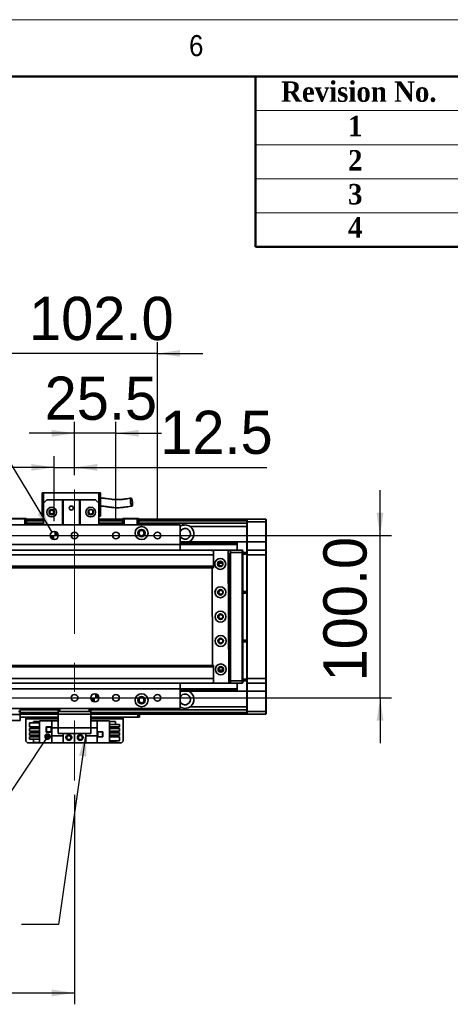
# Model space of a CAD drawing. Header units: millimetres. Extents: x 35 to 2905, y 35 to 2044.
# Tile 10 of 11: x 1885 to 2150, y 1437 to 2044. Entities that reach past the tile are written whole.
import ezdxf

# ---------------------------------------------------------------- set-up
doc = ezdxf.new("R2010")
doc.units = ezdxf.units.MM
doc.header["$LTSCALE"] = 7
doc.linetypes.add('CENTERX2', pattern=[20.32, 12.7, -2.54, 2.54, -2.54])
doc.layers.add('黑色实线', color=7, linetype='Continuous')
doc.styles.add('SLDTEXTSTYLE1', font='Gothic.ttf', dxfattribs={"width": 0.913})
doc.styles.add('SLDTEXTSTYLE2', font='timesbd.ttf', dxfattribs={"width": 0.933})
doc.styles.add('SLDTEXTSTYLE8', font='txt')
doc.dimstyles.new('SLDDIMSTYLE0', dxfattribs={"dimtxt": 26.6, "dimasz": 14, "dimexe": 0, "dimexo": 0.0625, "dimgap": 6.65, "dimtad": 2, "dimdec": 1, "dimrnd": 1e-09, "dimzin": 4, "dimdsep": 46, "dimtxsty": 'SLDTEXTSTYLE8', "dimsah": 1, "dimcen": 0.09, "dimadec": 0, "dimazin": 1, "dimtfac": 1, "dimtdec": 1, "dimtmove": 0, "dimatfit": 0, "dimfxl": 0, "dimfrac": 2, "dimtolj": 1, "dimtzin": 12, "dimarcsym": 0})
doc.dimstyles.new('SLDDIMSTYLE1', dxfattribs={"dimtxt": 26.6, "dimasz": 14, "dimexe": 0, "dimexo": 0.0625, "dimgap": 6.65, "dimtad": 2, "dimdec": 1, "dimrnd": 1e-09, "dimzin": 12, "dimdsep": 46, "dimtxsty": 'SLDTEXTSTYLE8', "dimsah": 1, "dimcen": 0.09, "dimadec": 0, "dimazin": 3, "dimtfac": 1, "dimtdec": 1, "dimtmove": 0, "dimatfit": 0, "dimfxl": 0, "dimfrac": 2, "dimtolj": 1, "dimtzin": 12, "dimarcsym": 0})
doc.dimstyles.new('SLDDIMSTYLE2', dxfattribs={"dimtxt": 0.18, "dimasz": 14, "dimexe": 0, "dimexo": 0.0625, "dimgap": 0, "dimtad": 0, "dimtih": 1, "dimtoh": 1, "dimdec": 0, "dimrnd": 1e-09, "dimzin": 0, "dimdsep": 46, "dimtxsty": 'Standard', "dimsah": 1, "dimcen": 0.09, "dimadec": 0, "dimazin": 0, "dimtfac": 14, "dimtdec": 0, "dimtofl": 0, "dimtmove": 0, "dimatfit": 3, "dimfxl": 0, "dimfrac": 2, "dimtolj": 1, "dimtzin": 0, "dimarcsym": 0})
doc.dimstyles.new('SLDDIMSTYLE4', dxfattribs={"dimtxt": 26.6, "dimasz": 14, "dimexe": 0, "dimexo": 0.0625, "dimgap": 6.65, "dimtad": 0, "dimtih": 1, "dimtoh": 1, "dimdec": 1, "dimrnd": 1e-09, "dimzin": 4, "dimdsep": 46, "dimtxsty": 'SLDTEXTSTYLE8', "dimsah": 1, "dimcen": 0, "dimadec": 0, "dimazin": 1, "dimtfac": 1, "dimtdec": 1, "dimtofl": 0, "dimtmove": 0, "dimatfit": 3, "dimfxl": 0, "dimfrac": 2, "dimtolj": 1, "dimtzin": 12, "dimarcsym": 0})
doc.dimstyles.new('SLDDIMSTYLE5', dxfattribs={"dimtxt": 26.6, "dimasz": 14, "dimexe": 0, "dimexo": 0.0625, "dimgap": 6.65, "dimtad": 2, "dimdec": 1, "dimrnd": 1e-09, "dimzin": 4, "dimdsep": 46, "dimtxsty": 'SLDTEXTSTYLE8', "dimsah": 1, "dimcen": 0.09, "dimadec": 0, "dimazin": 1, "dimtfac": 1, "dimtdec": 1, "dimtofl": 0, "dimtmove": 0, "dimatfit": 3, "dimfxl": 0, "dimfrac": 2, "dimtolj": 1, "dimtzin": 12, "dimarcsym": 0})
doc.dimstyles.new('SLDDIMSTYLE6', dxfattribs={"dimtxt": 0.18, "dimasz": 4.2, "dimexe": 0, "dimexo": 0.0625, "dimgap": 0, "dimtad": 0, "dimtih": 1, "dimtoh": 1, "dimdec": 0, "dimrnd": 1e-09, "dimzin": 0, "dimdsep": 46, "dimtxsty": 'Standard', "dimblk1": 'DOT', "dimblk2": 'DOT', "dimsah": 1, "dimcen": 0.09, "dimadec": 0, "dimazin": 0, "dimtfac": 4.2, "dimtdec": 0, "dimtofl": 0, "dimtmove": 0, "dimatfit": 3, "dimldrblk": 'DOT', "dimfxl": 0, "dimfrac": 2, "dimtolj": 1, "dimtzin": 0, "dimarcsym": 0})

# ---------------------------------------------------------------- blocks, each defined once
blk = doc.blocks.new('_D_8')
at = {"layer": '黑色实线'}
for p, q in [((2106.68, 1726.27), (2106.68, 1754.27)), ((418.57, 1726.27), (2113.68, 1726.27)), ((2106.68, 1626.27), (2106.68, 1726.27)), ((418.57, 1626.27), (2113.68, 1626.27)), ((2106.68, 1626.27), (2106.68, 1598.27))]:
    blk.add_line(p, q, dxfattribs=at)
for points in [[(2106.68, 1726.27), (2108.78, 1740.27), (2104.58, 1740.27)], [(2106.68, 1626.27), (2104.58, 1612.27), (2108.78, 1612.27)]]:
    blk.add_solid(points, dxfattribs=at)
at = {"layer": '黑色实线', "insert": (2071.78, 1636.37), "char_height": 26.6, "attachment_point": 1, "rotation": 90, "style": 'SLDTEXTSTYLE8'}
blk.add_mtext('100.0', dxfattribs=at)
blk = doc.blocks.new('_D_13')
at = {"layer": '黑色实线'}
for p, q in [((1906.18, 1735.16), (1906.18, 1775.22)), ((1918.68, 1763.38), (1918.68, 1775.22)), ((1906.18, 1768.22), (1878.18, 1768.22)), ((1906.18, 1768.22), (1918.68, 1768.22)), ((1918.68, 1768.22), (2036.93, 1768.22))]:
    blk.add_line(p, q, dxfattribs=at)
for points in [[(1906.18, 1768.22), (1892.18, 1770.32), (1892.18, 1766.12)], [(1918.68, 1768.22), (1932.68, 1766.12), (1932.68, 1770.32)]]:
    blk.add_solid(points, dxfattribs=at)
at = {"layer": '黑色实线', "insert": (1971.39, 1803.12), "char_height": 26.6, "attachment_point": 1, "style": 'SLDTEXTSTYLE8'}
blk.add_mtext('12.5', dxfattribs=at)
blk = doc.blocks.new('_D_14')
at = {"layer": '黑色实线'}
for p, q in [((1918.68, 1763.38), (1918.68, 1796.23)), ((1944.18, 1735.16), (1944.18, 1796.23)), ((1918.68, 1789.23), (1890.68, 1789.23)), ((1944.18, 1789.23), (1918.68, 1789.23)), ((1944.18, 1789.23), (1972.18, 1789.23))]:
    blk.add_line(p, q, dxfattribs=at)
for points in [[(1918.68, 1789.23), (1904.68, 1791.33), (1904.68, 1787.13)], [(1944.18, 1789.23), (1958.18, 1787.13), (1958.18, 1791.33)]]:
    blk.add_solid(points, dxfattribs=at)
at = {"layer": '黑色实线', "insert": (1900.27, 1824.13), "char_height": 26.6, "attachment_point": 1, "style": 'SLDTEXTSTYLE8'}
blk.add_mtext('25.5', dxfattribs=at)
blk = doc.blocks.new('_D_15')
at = {"layer": '黑色实线'}
for p, q in [((1867.68, 1735.16), (1867.68, 1845.39)), ((1969.68, 1735.16), (1969.68, 1845.39)), ((1867.68, 1838.39), (1839.68, 1838.39)), ((1969.68, 1838.39), (1867.68, 1838.39)), ((1969.68, 1838.39), (1997.68, 1838.39))]:
    blk.add_line(p, q, dxfattribs=at)
for points in [[(1867.68, 1838.39), (1853.68, 1840.49), (1853.68, 1836.29)], [(1969.68, 1838.39), (1983.68, 1836.29), (1983.68, 1840.49)]]:
    blk.add_solid(points, dxfattribs=at)
at = {"layer": '黑色实线', "insert": (1890.67, 1873.29), "char_height": 26.6, "attachment_point": 1, "style": 'SLDTEXTSTYLE8'}
blk.add_mtext('102.0', dxfattribs=at)
blk = doc.blocks.new('SW_SYMBOL_HOLE_DEPTH')
at = {"layer": '黑色实线', "color": 0}
for p, q in [((0, 6125), (5600, 6125)), ((2800, 6125), (2800, 525)), ((700, 3885), (2800, 525)), ((4900, 3885), (2800, 525))]:
    blk.add_line(p, q, dxfattribs=at)
blk = doc.blocks.new('_D_16')
at = {"layer": '黑色实线'}
for p, q in [((1863.46, 1797.22), (1835.46, 1797.22)), ((1904.89, 1728.41), (1863.46, 1797.22))]:
    blk.add_line(p, q, dxfattribs=at)
blk.add_solid([(1904.89, 1728.41), (1899.47, 1741.48), (1895.87, 1739.32)], dxfattribs=at)
at = {"layer": '黑色实线', "xscale": 0.004985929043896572, "yscale": 0.004985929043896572, "zscale": 0.004985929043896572}
blk.add_blockref('SW_SYMBOL_HOLE_DEPTH', (1740.52, 1779.61), dxfattribs=at)
at = {"layer": '黑色实线', "char_height": 26.6, "attachment_point": 1, "style": 'SLDTEXTSTYLE8'}
for s, insert in [('2X ', (1539.16, 1810.62)), ('%%c', (1589.18, 1810.36)), (' 5.0H7 ', (1630.28, 1810.62)), (' 7.0', (1779.46, 1810.62))]:
    blk.add_mtext(s, dxfattribs=dict(at, insert=insert))
blk = doc.blocks.new('_D_18')
at = {"layer": '黑色实线'}
for p, q in [((358.68, 1566.43), (358.68, 1437.47)), ((1918.68, 1566.43), (1918.68, 1437.47)), ((358.68, 1444.47), (1918.68, 1444.47))]:
    blk.add_line(p, q, dxfattribs=at)
for points in [[(358.68, 1444.47), (372.68, 1442.37), (372.68, 1446.57)], [(1918.68, 1444.47), (1904.68, 1446.57), (1904.68, 1442.37)]]:
    blk.add_solid(points, dxfattribs=at)
at = {"layer": '黑色实线', "insert": (1099.9, 1479.37), "char_height": 26.6, "attachment_point": 1, "style": 'SLDTEXTSTYLE8'}
blk.add_mtext('1560.0', dxfattribs=at)
blk = doc.blocks.new('_DOT')
at = {"color": 0, "linetype": 'ByBlock', "lineweight": -2}
blk.add_line((-0.5, 0), (-1, 0), dxfattribs=at)
at = {"color": 0, "linetype": 'ByBlock', "const_width": 0.5}
blk.add_lwpolyline([(-0.25, 0, 1), (0.25, 0, 1)], format="xyb", close=True, dxfattribs=at)
blk = doc.blocks.new('SW_DOWELSYMBOL_2')
at = {"linetype": 'Continuous', "lineweight": 18}
h = blk.add_hatch(color=0, dxfattribs=at)
edge = h.paths.add_edge_path(flags=0)
edge.add_arc((0, 0), 2.5, 180, 270)
edge.add_line((0, -2.5), (0, 0))
edge.add_line((0, 0), (-2.5, 0))
h = blk.add_hatch(color=0, dxfattribs=at)
edge = h.paths.add_edge_path(flags=0)
edge.add_arc((0, 0), 2.5, 0, 90)
edge.add_line((0, 2.5), (0, 0))
edge.add_line((0, 0), (2.5, 0))
at = {"layer": '黑色实线', "color": 0}
blk.add_circle((0, 0), 2.5, dxfattribs=at)
blk = doc.blocks.new('SW_DOWELSYMBOL_3')
at = {"linetype": 'Continuous', "lineweight": 18}
h = blk.add_hatch(color=0, dxfattribs=at)
edge = h.paths.add_edge_path(flags=0)
edge.add_arc((0, 0), 2.5, 180, 270)
edge.add_line((0, -2.5), (0, 0))
edge.add_line((0, 0), (-2.5, 0))
h = blk.add_hatch(color=0, dxfattribs=at)
edge = h.paths.add_edge_path(flags=0)
edge.add_arc((0, 0), 2.5, 0, 90)
edge.add_line((0, 2.5), (0, 0))
edge.add_line((0, 0), (2.5, 0))
at = {"layer": '黑色实线', "color": 0}
blk.add_circle((0, 0), 2.5, dxfattribs=at)

msp = doc.modelspace()

# ---------------------------------------------------------------- linework, layer by layer
at = {"color": 7, "linetype": 'Continuous', "lineweight": 18}
for p, q in [((2905, 2044), (35, 2044)), ((70, 2009), (2870, 2009)), ((2030, 1988), (2870, 1988)), ((2030, 1967), (2870, 1967)), ((2030, 1946), (2870, 1946)), ((2030, 1925), (2870, 1925))]:
    msp.add_line(p, q, dxfattribs=at)
at = {"color": 7, "linetype": 'Continuous', "lineweight": 50}
for p, q in [((2870, 2009), (70, 2009)), ((2030, 2009), (2030, 1904)), ((2870, 1904), (2030, 1904))]:
    msp.add_line(p, q, dxfattribs=at)
at = {"color": 7, "linetype": 'Continuous', "lineweight": 35}
for p, q in [((1898.6843722, 1752.5658874), (1899.6842998, 1752.5658874)), ((1898.6843722, 1752.5658874), (1898.6843722, 1738.1658858)), ((1899.6842998, 1746.1658833), (1899.6842998, 1752.5658874)), ((1899.6842998, 1752.5658874), (1933.6843389, 1752.5658874)), ((1901.6843932, 1748.1658874), (1899.6842998, 1746.1658833)), ((1901.6843932, 1748.1658874), (1911.1843007, 1748.1658874)), ((1911.1843007, 1732.7658838), (1911.1843007, 1748.1658874)), ((1911.1843007, 1748.1658874), (1911.6843837, 1748.1658874)), ((1911.6843837, 1748.1658874), (1911.6843837, 1732.7658838)), ((1921.6843741, 1748.1658874), (1911.6843837, 1748.1658874)), ((1921.6843741, 1732.7658838), (1921.6843741, 1748.1658874)), ((1921.6843741, 1748.1658874), (1922.1843379, 1748.1658874)), ((1922.1843379, 1748.1658874), (1922.1843379, 1732.7658838)), ((1922.1843379, 1748.1658874), (1931.6843646, 1748.1658874)), ((1933.6843389, 1746.1658833), (1931.6843646, 1748.1658874)), ((1933.6843389, 1752.5658874), (1934.6843856, 1752.5658874)), ((1933.6843389, 1752.5658874), (1933.6843389, 1746.1658833)), ((1934.6843856, 1738.1658858), (1934.6843856, 1752.5658874)), ((1899.6842998, 1746.1658833), (1899.6842998, 1732.7658838)), ((1933.6843389, 1746.1658833), (1933.6843389, 1732.7658838)), ((1888.1842988, 1736.4658868), (1880.1844018, 1736.4658868)), ((1880.3086179, 1736.7658844), (1888.0600827, 1736.7658844)), ((1888.1842988, 1736.4658868), (1888.0600827, 1736.7658844)), ((1888.0600827, 1736.7658844), (1888.8842957, 1736.7658844)), ((1888.1842988, 1732.7658838), (1888.1842988, 1736.4658868)), ((1889.1843455, 1736.4658868), (1888.1842988, 1736.4658868)), ((1889.1843455, 1736.4658868), (1888.8842957, 1736.7658844)), ((1889.1843455, 1736.4658868), (1889.1843455, 1732.7658838)), ((1899.6842998, 1736.2710243), (1889.1843455, 1736.2710243)), ((1889.1843455, 1736.0710246), (1899.6842998, 1736.0710246)), ((1889.1843455, 1735.871025), (1899.6842998, 1735.871025)), ((1899.6842998, 1735.7710233), (1889.1843455, 1735.7710233)), ((1898.6843722, 1738.1658858), (1899.6842998, 1738.1658858)), ((1933.6843389, 1738.1658858), (1934.6843856, 1738.1658858)), ((1948.1843608, 1736.2710243), (1933.6843389, 1736.2710243)), ((1933.6843389, 1736.0710246), (1948.1843608, 1736.0710246)), ((1933.6843389, 1735.871025), (1948.1843608, 1735.871025)), ((1948.1843608, 1735.7710233), (1933.6843389, 1735.7710233)), ((1948.4842914, 1736.7658844), (1948.1843608, 1736.4658868)), ((1949.1842883, 1736.4658868), (1948.1843608, 1736.4658868)), ((1948.1843608, 1732.7658838), (1948.1843608, 1736.4658868)), ((1948.4842914, 1736.7658844), (1949.3086236, 1736.7658844)), ((1949.1842883, 1736.4658868), (1949.3086236, 1736.7658844)), ((1949.1842883, 1736.4658868), (1949.1842883, 1732.7658838)), ((1957.1843045, 1736.4658868), (1949.1842883, 1736.4658868)), ((1949.3086236, 1736.7658844), (1957.0600884, 1736.7658844)), ((1957.1843045, 1736.4658868), (1957.0600884, 1736.7658844)), ((1957.0600884, 1736.7658844), (1957.8843015, 1736.7658844)), ((1957.1843045, 1732.7658838), (1957.1843045, 1736.4658868)), ((1958.1843513, 1736.4658868), (1957.1843045, 1736.4658868)), ((1958.1843513, 1736.4658868), (1957.8843015, 1736.7658844)), ((1958.1843513, 1736.4658868), (1958.1843513, 1732.7658838)), ((2024.684419, 1736.2710243), (1958.1843513, 1736.2710243)), ((1958.1843513, 1736.0710246), (1968.6843055, 1736.0710246)), ((1958.1843513, 1735.871025), (1968.6843055, 1735.871025)), ((2024.684419, 1735.7710233), (1958.1843513, 1735.7710233)), ((1968.6843055, 1736.0710246), (1968.6843055, 1735.871025)), ((1968.6843055, 1735.7710233), (1968.6843055, 1735.871025)), ((2024.684419, 1735.9710229), (2024.9843495, 1736.2710243)), ((2024.684419, 1736.2710243), (2024.684419, 1735.9710229)), ((2024.684419, 1734.771025), (2024.684419, 1735.9710229)), ((2024.684419, 1734.771025), (2024.9843495, 1734.771025)), ((2024.684419, 1722.271022), (2024.684419, 1734.771025)), ((2024.9843495, 1736.2710243), (2024.9843495, 1734.771025)), ((2024.9843495, 1736.2710243), (2036.3843339, 1736.2710243)), ((2036.3843339, 1734.771025), (2024.9843495, 1734.771025)), ((2024.9843495, 1734.771025), (2024.9843495, 1722.271022)), ((2036.3843339, 1734.771025), (2036.3843339, 1736.2710243)), ((2036.3843339, 1736.2710243), (2036.6842645, 1735.9710229)), ((2036.3843339, 1734.771025), (2036.6842645, 1734.771025)), ((2036.3843339, 1722.271022), (2036.3843339, 1734.771025)), ((2036.6842645, 1735.9710229), (2036.6842645, 1734.771025)), ((2036.6842645, 1734.771025), (2036.6842645, 1722.271022)), ((1983.6842912, 1732.7658838), (1853.6842959, 1732.7658838)), ((1899.6842998, 1733.7658858), (1889.1843455, 1733.7658858)), ((1948.1843608, 1733.7658858), (1933.6843389, 1733.7658858)), ((2024.684419, 1733.7658858), (1958.1843513, 1733.7658858)), ((1983.6842912, 1732.7658838), (1983.6842912, 1720.7658855)), ((2024.684419, 1731.7658854), (1989.853968, 1731.7658854)), ((1983.6842912, 1722.6612499), (1984.4043153, 1722.2658848)), ((2004.1842359, 1717.271023), (273.1843489, 1717.271023)), ((1983.6842912, 1720.7658855), (1853.6842959, 1720.7658855)), ((1983.6842912, 1722.2658848), (2018.684377, 1722.2658848)), ((1983.6842912, 1721.9728647), (2018.684377, 1721.9728647)), ((1983.6842912, 1721.0740043), (2018.684377, 1721.0740043)), ((1983.6842912, 1720.7809841), (2018.684377, 1720.7809841)), ((1983.6842912, 1720.7658855), (1983.6842912, 1717.271023)), ((2003.7891763, 1717.2457656), (2003.2918351, 1716.7430861)), ((2003.2918351, 1716.7430861), (2003.2925504, 1716.6326983)), ((2012.7890008, 1717.2941534), (2003.7891763, 1717.2457656)), ((2004.1842359, 1717.271023), (2004.1842359, 1717.2478927)), ((2004.1842359, 1716.6326983), (2004.1842359, 1714.2710207)), ((2004.4844048, 1717.271023), (2004.4627088, 1717.2493866)), ((2004.4844048, 1717.2495058), (2004.4844048, 1717.271023)), ((2004.4844048, 1717.271023), (2008.4867375, 1717.271023)), ((2013.2918256, 1716.7968495), (2012.7890008, 1717.2941534)), ((2012.8126042, 1717.271023), (2014.6844285, 1717.271023)), ((2014.6844285, 1716.9710217), (2013.1156343, 1716.9710217)), ((2013.7271779, 1635.7980227), (2013.2918256, 1716.7968495)), ((2014.6844285, 1717.271023), (2021.8844312, 1717.271023)), ((2014.6844285, 1715.7710237), (2014.6844285, 1717.271023)), ((2018.684377, 1722.2658848), (2018.684377, 1721.9728647)), ((2024.684419, 1722.2658848), (2018.684377, 1722.2658848)), ((2018.684377, 1721.9728647), (2018.684377, 1721.0740043)), ((2018.684377, 1721.0740043), (2018.684377, 1720.7809841)), ((2018.684377, 1720.7809841), (2018.684377, 1717.271023)), ((2021.8844312, 1715.7710237), (2021.8844312, 1717.271023)), ((2022.1843617, 1716.9710217), (2021.8844312, 1717.271023)), ((2022.1843617, 1716.9710217), (2022.1843617, 1715.7710237)), ((2024.684419, 1722.271022), (2024.9843495, 1722.271022)), ((2024.684419, 1716.9710217), (2024.684419, 1722.271022)), ((2024.9843495, 1717.271023), (2024.684419, 1716.9710217)), ((2024.684419, 1714.2710244), (2024.684419, 1716.9710217)), ((2024.9843495, 1722.271022), (2024.9843495, 1717.271023)), ((2024.9843495, 1722.271022), (2036.3843339, 1722.271022)), ((2024.9843495, 1717.271023), (2024.9843495, 1714.2710244)), ((2024.9843495, 1717.271023), (2036.3843339, 1717.271023)), ((2036.3843339, 1717.271023), (2036.3843339, 1722.271022)), ((2036.3843339, 1722.271022), (2036.6842645, 1722.271022)), ((2036.3843339, 1714.2710244), (2036.3843339, 1717.271023)), ((2036.3843339, 1717.271023), (2036.6842645, 1716.9710217)), ((2036.6842645, 1722.271022), (2036.6842645, 1716.9710217)), ((2036.6842645, 1716.9710217), (2036.6842645, 1714.2710244)), ((2004.1842359, 1714.2710207), (273.1843489, 1714.2710207)), ((2004.1842359, 1714.2710207), (2004.1842359, 1707.2710195)), ((2014.1842263, 1715.2710227), (2013.2999318, 1715.2710227)), ((2014.1842263, 1637.2710248), (2014.1842263, 1715.2710227)), ((2021.8844312, 1715.7710237), (2014.6844285, 1715.7710237)), ((2014.6844285, 1636.7710238), (2014.6844285, 1715.7710237)), ((2022.1843617, 1715.7710237), (2021.8844312, 1715.7710237)), ((2021.8844312, 1636.7710238), (2021.8844312, 1715.7710237)), ((2022.1843617, 1715.7710237), (2022.1843617, 1636.7710238)), ((2022.1843617, 1715.7710237), (2024.684419, 1715.7710237)), ((2024.684419, 1714.7710217), (2022.1843617, 1714.7710217)), ((2024.684419, 1638.2710231), (2024.684419, 1714.2710244)), ((2024.9843495, 1714.2710244), (2024.684419, 1714.2710244)), ((2024.9843495, 1714.2710244), (2024.9843495, 1638.2710231)), ((2036.3843339, 1714.2710244), (2024.9843495, 1714.2710244)), ((2036.3843339, 1638.2710231), (2036.3843339, 1714.2710244)), ((2036.3843339, 1714.2710244), (2036.6842645, 1714.2710244)), ((2036.6842645, 1714.2710244), (2036.6842645, 1638.2710231)), ((2004.1842359, 1707.2710195), (273.1843489, 1707.2710195)), ((273.1843489, 1706.2710194), (2004.1842359, 1706.2710194)), ((2003.3483403, 1706.2710194), (2003.6709207, 1646.2710244)), ((2004.1842359, 1707.2710195), (2004.1842359, 1706.2710194)), ((2009.8299878, 1709.2710236), (2007.5387853, 1709.2710236)), ((2008.6843865, 1710.3710236), (2008.9776414, 1710.3439314)), ((2008.6843865, 1692.8710235), (2009.1986554, 1692.7860999)), ((2022.1843617, 1691.7710235), (2024.684419, 1691.7710235)), ((2024.684419, 1690.7710234), (2022.1843617, 1690.7710234)), ((2022.1843617, 1661.7710223), (2024.684419, 1661.7710223)), ((2024.684419, 1660.771024), (2022.1843617, 1660.771024)), ((2004.1842359, 1646.2710244), (273.1843489, 1646.2710244)), ((2004.1842359, 1645.2710261), (273.1843489, 1645.2710261)), ((2004.1842359, 1646.2710244), (2004.1842359, 1645.2710261)), ((2004.1842359, 1645.2710261), (2004.1842359, 1638.2710269)), ((2004.1842359, 1638.2710269), (273.1843489, 1638.2710269)), ((2004.1842359, 1638.2710269), (2004.1842359, 1635.9093493)), ((2007.5387853, 1643.2710221), (2009.8299878, 1643.2710221)), ((2022.1843617, 1637.7710221), (2024.684419, 1637.7710221)), ((2024.9843495, 1638.2710231), (2024.684419, 1638.2710231)), ((2024.684419, 1635.5710221), (2024.684419, 1638.2710231)), ((2024.9843495, 1638.2710231), (2036.3843339, 1638.2710231)), ((2024.9843495, 1638.2710231), (2024.9843495, 1635.2710245)), ((2036.3843339, 1638.2710231), (2036.6842645, 1638.2710231)), ((2036.3843339, 1635.2710245), (2036.3843339, 1638.2710231)), ((2036.6842645, 1638.2710231), (2036.6842645, 1635.5710221)), ((2004.1842359, 1635.2710245), (273.1843489, 1635.2710245)), ((1983.6842912, 1631.765884), (1853.6842959, 1631.765884)), ((1983.6842912, 1635.2710245), (1983.6842912, 1631.765884)), ((1983.6842912, 1631.765884), (1983.6842912, 1619.7658857)), ((1983.6842912, 1631.7610597), (2018.684377, 1631.7610597)), ((2003.7264722, 1635.9093493), (2003.7274259, 1635.7442556)), ((2003.7274259, 1635.7442556), (2004.2300122, 1635.2469517)), ((2004.1842359, 1635.2922289), (2004.1842359, 1635.2710245)), ((2004.2300122, 1635.2469517), (2013.2300752, 1635.2953395)), ((2014.6844285, 1635.2710245), (2008.7072747, 1635.2710245)), ((2013.2300752, 1635.2953395), (2013.7271779, 1635.7980227)), ((2013.502826, 1635.5710221), (2014.6844285, 1635.5710221)), ((2013.7193101, 1637.2710248), (2014.1842263, 1637.2710248)), ((2014.6844285, 1636.7710238), (2021.8844312, 1636.7710238)), ((2014.6844285, 1635.2710245), (2014.6844285, 1636.7710238)), ((2021.8844312, 1635.2710245), (2014.6844285, 1635.2710245)), ((2018.684377, 1635.2710245), (2018.684377, 1631.7610597)), ((2018.684377, 1631.7610597), (2018.684377, 1631.4680433)), ((2022.1843617, 1636.7710238), (2021.8844312, 1636.7710238)), ((2021.8844312, 1635.2710245), (2021.8844312, 1636.7710238)), ((2022.1843617, 1635.5710221), (2021.8844312, 1635.2710245)), ((2022.1843617, 1636.7710238), (2022.1843617, 1635.5710221)), ((2024.684419, 1636.7710238), (2022.1843617, 1636.7710238)), ((2024.9843495, 1635.2710245), (2024.684419, 1635.5710221)), ((2024.684419, 1630.2710218), (2024.684419, 1635.5710221)), ((2036.3843339, 1635.2710245), (2024.9843495, 1635.2710245)), ((2024.9843495, 1635.2710245), (2024.9843495, 1630.2710218)), ((2036.3843339, 1635.2710245), (2036.6842645, 1635.5710221)), ((2036.3843339, 1630.2710218), (2036.3843339, 1635.2710245)), ((2036.6842645, 1635.5710221), (2036.6842645, 1630.2710218)), ((1983.6842912, 1631.4680433), (2018.684377, 1631.4680433)), ((1983.6842912, 1630.5691792), (2018.684377, 1630.5691792)), ((1983.6842912, 1630.2761627), (2018.684377, 1630.2761627)), ((1983.6842912, 1629.8807939), (1984.4043153, 1630.2761627)), ((2018.684377, 1631.4680433), (2018.684377, 1630.5691792)), ((2018.684377, 1630.5691792), (2018.684377, 1630.2761627)), ((2024.684419, 1630.2761627), (2018.684377, 1630.2761627)), ((2024.9843495, 1630.2710218), (2024.684419, 1630.2710218)), ((2024.684419, 1617.7710226), (2024.684419, 1630.2710218)), ((2024.9843495, 1630.2710218), (2036.3843339, 1630.2710218)), ((2024.9843495, 1630.2710218), (2024.9843495, 1617.7710226)), ((2036.6842645, 1630.2710218), (2036.3843339, 1630.2710218)), ((2036.3843339, 1617.7710226), (2036.3843339, 1630.2710218)), ((2036.6842645, 1630.2710218), (2036.6842645, 1617.7710226)), ((1983.6842912, 1619.7658857), (1853.6842959, 1619.7658857)), ((1885.184397, 1619.7658857), (1885.184397, 1617.7658854)), ((1908.6843627, 1617.7658854), (1908.6843627, 1619.7658857)), ((1909.6842902, 1619.7658857), (1909.6842902, 1617.7658854)), ((1927.6842969, 1617.7658854), (1927.6842969, 1619.7658857)), ((1928.6843436, 1619.7658857), (1928.6843436, 1617.7658854)), ((2024.684419, 1620.7761621), (1989.853968, 1620.7761621)), ((1850.1843112, 1615.9325508), (1885.184397, 1615.9325508)), ((1885.184397, 1617.7658854), (1884.1843503, 1617.7658854)), ((1908.6843627, 1618.7761618), (1885.184397, 1618.7761618)), ((1885.184397, 1617.7658854), (1885.184397, 1615.9325508)), ((1908.6843627, 1616.2710232), (1885.184397, 1616.2710232)), ((1885.184397, 1615.9325508), (1885.184397, 1612.2658817)), ((1908.6843627, 1614.2710266), (1885.184397, 1614.2710266)), ((1888.6843818, 1614.2710266), (1888.6843818, 1613.2710246)), ((1909.6842902, 1617.7658854), (1908.6843627, 1617.7658854)), ((1908.6843627, 1616.2658823), (1908.6843627, 1617.7658854)), ((1928.6843436, 1616.2658823), (1908.6843627, 1616.2658823)), ((1908.6843627, 1616.2658823), (1908.6843627, 1607.7658875)), ((1927.6842969, 1617.7658854), (1909.6842902, 1617.7658854)), ((1928.6843436, 1617.7658854), (1927.6842969, 1617.7658854)), ((2024.684419, 1618.7761618), (1928.6843436, 1618.7761618)), ((1928.6843436, 1617.7658854), (1928.6843436, 1616.2658823)), ((2024.684419, 1616.2710232), (1928.6843436, 1616.2710232)), ((1928.6843436, 1616.2658823), (1928.6843436, 1607.7658875)), ((1957.6843875, 1614.2710266), (1928.6843436, 1614.2710266)), ((1948.6843246, 1613.2710246), (1948.6843246, 1614.2710266)), ((1957.6843875, 1614.2710266), (1957.6843875, 1616.2710232)), ((1958.684315, 1614.2710266), (1957.6843875, 1614.2710266)), ((1958.684315, 1616.2710232), (1958.684315, 1614.2710266)), ((2024.9843495, 1617.7710226), (2024.684419, 1617.7710226)), ((2024.684419, 1616.5710209), (2024.684419, 1617.7710226)), ((2024.9843495, 1616.2710232), (2024.684419, 1616.5710209)), ((2024.684419, 1616.5710209), (2024.684419, 1616.2710232)), ((2024.9843495, 1617.7710226), (2036.3843339, 1617.7710226)), ((2024.9843495, 1617.7710226), (2024.9843495, 1616.2710232)), ((2036.3843339, 1616.2710232), (2024.9843495, 1616.2710232)), ((2036.6842645, 1617.7710226), (2036.3843339, 1617.7710226)), ((2036.3843339, 1616.2710232), (2036.3843339, 1617.7710226)), ((2036.6842645, 1616.5710209), (2036.3843339, 1616.2710232)), ((2036.6842645, 1617.7710226), (2036.6842645, 1616.5710209)), ((1885.184397, 1612.2658817), (1850.1843112, 1612.2658817)), ((1888.6843818, 1599.471022), (1888.6843818, 1613.2710246)), ((1890.9842866, 1608.3310215), (1890.9842866, 1610.8310265)), ((1890.9842866, 1610.8310265), (1897.1843617, 1610.8310265)), ((1890.9842866, 1608.3310215), (1897.1843617, 1608.3310215)), ((1893.3843272, 1611.7710216), (1897.1843617, 1611.7710216)), ((1893.3843272, 1610.8310265), (1893.3843272, 1611.7710216)), ((1893.3843272, 1607.2910247), (1893.3843272, 1608.3310215)), ((1897.1843617, 1598.47102), (1897.1843617, 1612.0710267)), ((1897.1843617, 1612.0710267), (1904.7343629, 1612.0710267)), ((1904.484381, 1608.3710236), (1901.2843268, 1608.3710236)), ((1901.2843268, 1608.3710236), (1901.2843268, 1605.1710216)), ((1901.3843434, 1608.2710219), (1901.3843434, 1605.2710233)), ((1904.3843644, 1608.2710219), (1901.3843434, 1608.2710219)), ((1904.3843644, 1605.2710233), (1904.3843644, 1608.2710219)), ((1904.484381, 1605.1710216), (1904.484381, 1608.3710236)), ((1904.7343629, 1612.0710267), (1904.7343629, 1607.7710209)), ((1908.6843627, 1612.0710267), (1904.7343629, 1612.0710267)), ((1908.6843627, 1607.7710209), (1904.7343629, 1607.7710209)), ((1904.7343629, 1602.7710257), (1904.7343629, 1607.7710209)), ((1908.6843627, 1607.7658875), (1928.6843436, 1607.7658875)), ((1908.6843627, 1604.2658878), (1908.6843627, 1607.7658875)), ((1932.6343434, 1612.0710267), (1928.6843436, 1612.0710267)), ((1932.6343434, 1607.7710209), (1928.6843436, 1607.7710209)), ((1928.6843436, 1607.7658875), (1928.6843436, 1604.2658878)), ((1932.6343434, 1607.7710209), (1932.6343434, 1612.0710267)), ((1940.1843446, 1612.0710267), (1932.6343434, 1612.0710267)), ((1932.6343434, 1607.7710209), (1932.6343434, 1602.7710257)), ((1940.1843446, 1612.0710267), (1940.1843446, 1598.47102)), ((1943.9843791, 1611.7710216), (1940.1843446, 1611.7710216)), ((1946.3843005, 1609.8310245), (1940.1843446, 1609.8310245)), ((1946.3843005, 1608.3310215), (1940.1843446, 1608.3310215)), ((1943.9843791, 1611.7710216), (1943.9843791, 1609.8310245)), ((1943.9843791, 1608.3310215), (1943.9843791, 1607.2910247)), ((1946.3843005, 1609.8310245), (1946.3843005, 1608.3310215)), ((1948.6843246, 1613.2710246), (1948.6843246, 1599.471022)), ((1890.9842866, 1605.7910217), (1890.9842866, 1607.2910247)), ((1890.9842866, 1607.2910247), (1897.1843617, 1607.2910247)), ((1890.9842866, 1605.7910217), (1897.1843617, 1605.7910217)), ((1890.9842866, 1604.7510249), (1897.1843617, 1604.7510249)), ((1890.9842866, 1603.2510219), (1890.9842866, 1604.7510249)), ((1890.9842866, 1603.2510219), (1897.1843617, 1603.2510219)), ((1890.9842866, 1600.7110221), (1890.9842866, 1602.2110252)), ((1890.9842866, 1602.2110252), (1897.1843617, 1602.2110252)), ((1893.3843272, 1604.7510249), (1893.3843272, 1605.7910217)), ((1893.3843272, 1602.2110252), (1893.3843272, 1603.2510219)), ((1901.2843268, 1605.1710216), (1904.484381, 1605.1710216)), ((1901.3843434, 1605.2710233), (1904.3843644, 1605.2710233)), ((1904.7343629, 1602.7710257), (1911.6843837, 1602.7710257)), ((1904.7343629, 1602.7710257), (1904.7343629, 1598.47102)), ((1928.6843436, 1604.2658878), (1908.6843627, 1604.2658878)), ((1911.6843837, 1604.2658878), (1911.6843837, 1602.7710257)), ((1911.6843837, 1598.47102), (1911.6843837, 1602.7710257)), ((1918.6843532, 1604.2658878), (1918.6843532, 1598.47102)), ((1925.6843226, 1602.7710257), (1925.6843226, 1604.2658878)), ((1925.6843226, 1602.7710257), (1932.6343434, 1602.7710257)), ((1925.6843226, 1602.7710257), (1925.6843226, 1598.47102)), ((1932.6343434, 1598.47102), (1932.6343434, 1602.7710257)), ((1936.0843795, 1605.371025), (1932.8843253, 1605.371025)), ((1932.8843253, 1605.371025), (1932.8843253, 1602.171023)), ((1932.8843253, 1602.171023), (1936.0843795, 1602.171023)), ((1932.9843419, 1605.2710233), (1932.9843419, 1602.2710247)), ((1935.9843629, 1605.2710233), (1932.9843419, 1605.2710233)), ((1932.9843419, 1602.2710247), (1935.9843629, 1602.2710247)), ((1935.9843629, 1602.2710247), (1935.9843629, 1605.2710233)), ((1936.0843795, 1602.171023), (1936.0843795, 1605.371025)), ((1946.3843005, 1607.2910247), (1940.1843446, 1607.2910247)), ((1946.3843005, 1605.7910217), (1940.1843446, 1605.7910217)), ((1946.3843005, 1604.7510249), (1940.1843446, 1604.7510249)), ((1946.3843005, 1603.2510219), (1940.1843446, 1603.2510219)), ((1946.3843005, 1602.2110252), (1940.1843446, 1602.2110252)), ((1943.9843791, 1605.7910217), (1943.9843791, 1604.7510249)), ((1943.9843791, 1603.2510219), (1943.9843791, 1602.2110252)), ((1946.3843005, 1607.2910247), (1946.3843005, 1605.7910217)), ((1946.3843005, 1604.7510249), (1946.3843005, 1603.2510219)), ((1946.3843005, 1602.2110252), (1946.3843005, 1599.7110201)), ((1888.6843818, 1599.471022), (1889.6843093, 1598.47102)), ((1897.1843617, 1598.47102), (1889.6843093, 1598.47102)), ((1890.9842866, 1600.7110221), (1897.1843617, 1600.7110221)), ((1893.3843272, 1598.771025), (1893.3843272, 1600.7110221)), ((1893.3843272, 1598.771025), (1897.1843617, 1598.771025)), ((1897.1843617, 1598.47102), (1904.7343629, 1598.47102)), ((1904.7343629, 1598.47102), (1911.6843837, 1598.47102)), ((1918.6843532, 1598.47102), (1911.6843837, 1598.47102)), ((1918.6843532, 1598.47102), (1925.6843226, 1598.47102)), ((1925.6843226, 1598.47102), (1932.6343434, 1598.47102)), ((1940.1843446, 1598.47102), (1932.6343434, 1598.47102)), ((1946.3843005, 1599.7110201), (1940.1843446, 1599.7110201)), ((1943.9843791, 1598.771025), (1940.1843446, 1598.771025)), ((1947.684397, 1598.47102), (1940.1843446, 1598.47102)), ((1943.9843791, 1599.7110201), (1943.9843791, 1598.771025)), ((1947.684397, 1598.47102), (1948.6843246, 1599.471022))]:
    msp.add_line(p, q, dxfattribs=at)
at = {"color": 8, "linetype": 'Continuous', "lineweight": 35}
for p, q in [((1899.6842998, 1735.2710223), (1889.1843455, 1735.2710223)), ((1948.1843608, 1735.2710223), (1933.6843389, 1735.2710223)), ((2024.684419, 1735.2710223), (1958.1843513, 1735.2710223)), ((1908.6843627, 1617.2710216), (1885.184397, 1617.2710216)), ((2024.684419, 1617.2710216), (1928.6843436, 1617.2710216)), ((1888.6843818, 1613.2710246), (1908.6843627, 1613.2710246)), ((1928.6843436, 1613.2710246), (1948.6843246, 1613.2710246))]:
    msp.add_line(p, q, dxfattribs=at)
at = {"color": 7, "linetype": 'Continuous', "lineweight": 35, "flags": 128}
for points in [[(1984.2548268, 1717.271023), (1984.0315478, 1717.4398942), (1983.6776155, 1717.652489)], [(2008.6843865, 1677.8710233), (2009.2966455, 1677.7492305), (2009.5376866, 1677.6244965)], [(1983.682503, 1634.8817577), (1984.0354817, 1635.0945687), (1984.2672246, 1635.2710245)]]:
    msp.add_lwpolyline(points, dxfattribs=at)
at = {"color": 7, "linetype": 'Continuous', "lineweight": 35}
for centre, radius in [((1904.6843446, 1740.6658852), 3), ((1904.6843446, 1740.6658852), 1.7), ((1904.6843446, 1740.6658852), 1.6), ((1916.6843446, 1743.1658852), 1.25), ((1928.6843446, 1740.6658852), 3), ((1928.6843446, 1740.6658852), 1.7), ((1928.6843446, 1740.6658852), 1.6), ((1906.1843446, 1726.2658852), 2.5), ((1959.9343446, 1727.7658852), 4), ((1959.9343446, 1727.7658852), 2.25), ((1959.9343446, 1727.7658852), 2), ((1959.9343446, 1727.7658852), 1.621), ((1918.6843446, 1726.2658852), 2.1), ((1944.1843446, 1726.2658852), 2.1), ((1969.6843446, 1726.2658852), 2.1), ((2008.334879, 1708.7700838), 3.36), ((2008.334879, 1708.7700838), 1.7), ((2008.6843446, 1708.7710233), 1.25), ((2008.4289659, 1691.2703367), 3.36), ((2008.4289659, 1691.2703367), 1.7), ((2008.6843446, 1691.2710233), 1.25), ((2008.5096118, 1676.2705535), 3.36), ((2008.5096118, 1676.2705535), 1.7), ((2008.6843446, 1676.2710233), 1.25), ((2008.5902577, 1661.2707703), 3.36), ((2008.5902577, 1661.2707703), 1.7), ((2008.6843446, 1661.2710233), 1.6), ((2008.6843446, 1661.2710233), 1.25), ((2008.6843446, 1643.7710233), 3.36), ((2008.6843446, 1643.7710233), 1.7), ((2008.6843446, 1643.7710233), 1.6), ((2008.6843446, 1643.7710233), 1.25), ((1918.6843446, 1626.2658852), 2.1), ((1931.1843446, 1626.2658852), 2.5), ((1944.1843446, 1626.2658852), 2.1), ((1959.9343446, 1624.7658852), 4), ((1959.9343446, 1624.7658852), 2.25), ((1959.9343446, 1624.7658852), 2), ((1959.9343446, 1624.7658852), 1.621), ((1969.6843446, 1626.2658852), 2.1), ((1915.1843446, 1601.7710233), 1.75), ((1915.1843446, 1601.7710233), 1.25), ((1922.1843446, 1601.7710233), 1.75), ((1922.1843446, 1601.7710233), 1.25)]:
    msp.add_circle(centre, radius, dxfattribs=at)
for centre, radius, start, end in [((1986.6843446, 1727.2710233), 3.3, 0, 155.3800226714), ((1986.6843446, 1727.2710233), 5.5, 294.4911795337, 54.8102122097), ((1986.6843446, 1727.2710233), 3.3, 204.6199773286, 0), ((2008.6843446, 1708.7710233), 1.6, 90, 280.8667005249), ((2008.6843446, 1691.2710233), 1.6, 90, 289.0592989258), ((2008.6843446, 1676.2710233), 1.6, 90, 302.5373190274), ((1986.6843446, 1625.2710233), 3.3, 0, 155.3800226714), ((1986.6843446, 1625.2710233), 5.5, 305.1897877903, 65.5088204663), ((1986.6843446, 1625.2710233), 3.3, 204.6199773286, 0)]:
    msp.add_arc(centre, radius, start, end, dxfattribs=at)
for points, knots in [([(1953.4261125, 1749.3173374), (1952.3818262, 1749.1514584), (1950.5617348, 1748.8623471), (1948.1832459, 1748.4915311), (1946.3727076, 1748.3472798), (1944.7884866, 1748.3191883), (1943.0186107, 1748.3992334), (1941.1639934, 1748.6211377), (1939.2665108, 1748.9071881), (1937.746756, 1749.1288872), (1936.3262508, 1749.2640026), (1935.3824425, 1749.3165131), (1934.8251829, 1749.2940579), (1934.6843856, 1749.2883844)], [0, 0, 0, 0, 0.1728192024, 0.3012073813, 0.3945056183, 0.4621977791, 0.5503030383, 0.6704373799, 0.7542672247, 0.8531355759, 0.9124955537, 0.9778911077, 1, 1, 1, 1]), ([(1953.0444043, 1748.1552852), (1953.0707395, 1748.4043864), (1953.123469, 1748.903148), (1953.3013448, 1749.3080246), (1953.5240154, 1749.3493626), (1953.755752, 1749.0691875), (1953.9718072, 1748.5583365), (1954.1591189, 1747.8649648), (1954.2992468, 1747.0576719), (1954.3769646, 1746.2184206), (1954.3807781, 1745.4396118), (1954.3080223, 1744.8187841), (1954.1668906, 1744.4279414), (1953.9678839, 1744.3409702), (1953.7667031, 1744.4451184), (1953.5772302, 1744.7896119), (1953.4073241, 1745.3205815), (1953.2560393, 1746.0541886), (1953.1448609, 1746.8004185), (1953.0707515, 1747.3443742), (1953.0428761, 1747.6033688), (1953.0310686, 1747.6883903), (1953.0310658, 1747.7107166), (1953.0300203, 1747.7848886), (1953.0325942, 1747.9410139), (1953.039874, 1748.0730918), (1953.0444043, 1748.1552852)], [0, 0, 0, 0, 0.0648169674, 0.12977944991, 0.18973232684, 0.24261739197, 0.29441272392, 0.34624336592, 0.39872375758, 0.45219913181, 0.50660097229, 0.56145214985, 0.61605109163, 0.6697717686, 0.72706921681, 0.76537680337, 0.80369057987, 0.85890853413, 0.91422882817, 0.94955487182, 0.96400091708, 0.96485039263, 0.96575889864, 0.96870980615, 0.98052781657, 1, 1, 1, 1]), ([(1904.4717448, 1739.5357011), (1904.3428407, 1739.5572848), (1904.0844252, 1739.6005541), (1903.7459595, 1739.8239448), (1903.4859432, 1740.1430764), (1903.3373839, 1740.545795), (1903.3246261, 1740.9897194), (1903.4597863, 1741.4264896), (1903.7187932, 1741.7981157), (1903.9627892, 1741.9611208), (1904.0770429, 1742.0374496)], [0, 0, 0, 0, 0.1153529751, 0.2312493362, 0.3517842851, 0.4770077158, 0.6065223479, 0.7402380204, 0.8783638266, 1, 1, 1, 1]), ([(1904.684295, 1739.5158117), (1904.6883081, 1739.5158256), (1904.8085711, 1739.5162413), (1905.0461892, 1739.5554113), (1905.3620739, 1739.7147895), (1905.6160176, 1739.9615924), (1905.7842699, 1740.273121), (1905.851506, 1740.6207825), (1905.8112575, 1740.9725763), (1905.6675662, 1741.2961593), (1905.4335544, 1741.5618601), (1905.1306335, 1741.7452703), (1904.7866482, 1741.829308), (1904.4333109, 1741.8064646), (1904.1030737, 1741.6788434), (1903.8261759, 1741.458163), (1903.6282544, 1741.1645676), (1903.5274054, 1740.8251296), (1903.5329166, 1740.4712521), (1903.6439011, 1740.1346321), (1903.8511237, 1739.8488804), (1904.1335289, 1739.6308176), (1904.3590109, 1739.5674053), (1904.4717448, 1739.5357011)], [0, 0, 0, 0, 0.001723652, 0.0516529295, 0.1015599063, 0.1514712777, 0.2013851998, 0.2513023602, 0.3012171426, 0.3511282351, 0.4010391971, 0.4509532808, 0.5008829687, 0.5507861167, 0.6006978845, 0.6506114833, 0.7005253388, 0.7504387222, 0.800349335, 0.8502574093, 0.9001752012, 0.9500906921, 1, 1, 1, 1]), ([(1905.2916663, 1742.0374496), (1905.4230453, 1741.9473185), (1905.6918687, 1741.7628954), (1905.9524067, 1741.3392186), (1906.0589087, 1740.863651), (1905.9965739, 1740.3949439), (1905.7851931, 1739.9908173), (1905.4604395, 1739.6964787), (1905.142512, 1739.5628026), (1904.9510164, 1739.5416669), (1904.8969644, 1739.5357011)], [0, 0, 0, 0, 0.140782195, 0.2880637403, 0.4304355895, 0.567941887, 0.7006033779, 0.8284921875, 0.9515897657, 1, 1, 1, 1]), ([(1928.5560744, 1739.5331791), (1928.4998472, 1739.5353123), (1928.3064862, 1739.5426482), (1927.9803803, 1739.6543605), (1927.6388513, 1739.9240797), (1927.4020784, 1740.3106936), (1927.3089961, 1740.7710176), (1927.3821604, 1741.2520335), (1927.6229819, 1741.6920451), (1927.8945077, 1741.9324452), (1928.0590548, 1742.0270766), (1928.0770915, 1742.0374496)], [0, 0, 0, 0, 0.048863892, 0.1680392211, 0.2919213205, 0.4205447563, 0.5539580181, 0.6921635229, 0.8349120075, 0.9819040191, 1, 1, 1, 1]), ([(1928.4717935, 1739.5357011), (1928.3400352, 1739.5748229), (1928.0943952, 1739.6477585), (1927.8212635, 1739.8840234), (1927.6540407, 1740.1314325), (1927.5541308, 1740.399337), (1927.5296901, 1740.6090332), (1927.5365415, 1740.7407558), (1927.5387578, 1740.7665048), (1927.5390557, 1740.7717654), (1927.5395258, 1740.7737256), (1927.5394563, 1740.7743179), (1927.5394575, 1740.7741727), (1927.5394576, 1740.7741589)], [0, 0, 0, 0, 0.2369287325, 0.4417115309, 0.6142391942, 0.7545104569, 0.9380794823, 0.9829650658, 0.9897848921, 0.9952033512, 0.9975516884, 0.999768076, 1, 1, 1, 1]), ([(1928.8968938, 1739.5357011), (1929.0363746, 1739.5602677), (1929.3155805, 1739.609444), (1929.6677381, 1739.863081), (1929.9182305, 1740.2090371), (1930.0423096, 1740.6195078), (1930.0322983, 1741.0474233), (1929.8924901, 1741.4500617), (1929.6439639, 1741.8011723), (1929.4091025, 1741.9586565), (1929.2915957, 1742.0374496)], [0, 0, 0, 0, 0.1248124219, 0.2498433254, 0.3748628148, 0.4998557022, 0.6248379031, 0.7498136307, 0.8748258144, 1, 1, 1, 1]), ([(1934.6843856, 1744.2801265), (1935.0535121, 1744.2961448), (1935.9410395, 1744.3346593), (1937.3122875, 1744.15519), (1938.7288153, 1743.95441), (1940.0046542, 1743.7620994), (1941.1048567, 1743.6149646), (1942.0577878, 1743.509521), (1943.3034827, 1743.400708), (1945.1321265, 1743.323438), (1947.7318858, 1743.4216531), (1950.7310636, 1743.8401197), (1952.8692009, 1744.18942), (1953.9968865, 1744.3736462)], [0, 0, 0, 0, 0.0561689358, 0.1350525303, 0.2093698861, 0.2758296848, 0.3326355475, 0.3788426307, 0.4216770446, 0.5224867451, 0.6560384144, 0.8185895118, 1, 1, 1, 1]), ([(1985.332598, 1732.6023174), (1985.3338897, 1732.7440563), (1985.336587, 1733.0400448), (1985.2634598, 1733.3943641), (1985.0551977, 1733.6238755), (1984.7177745, 1733.7279217), (1984.2865448, 1733.7608939), (1983.7714291, 1733.7645472), (1983.221552, 1733.7635995), (1982.7188633, 1733.7410459), (1982.342586, 1733.6423392), (1982.1286268, 1733.4271856), (1982.0408314, 1733.1244837), (1982.038459, 1732.8638509), (1982.0372956, 1732.736033)], [0, 0, 0, 0, 0.07975782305, 0.16655560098, 0.25378983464, 0.3312527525, 0.41051537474, 0.49737563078, 0.58838869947, 0.67980767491, 0.76859109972, 0.84909478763, 0.92599402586, 1, 1, 1, 1]), ([(1985.332598, 1732.6023174), (1985.320983, 1732.5993885), (1985.2903873, 1732.591673), (1985.0951894, 1732.5391367), (1984.7378234, 1732.4220864), (1984.2846268, 1732.2261133), (1983.9126283, 1732.0364204), (1983.7213609, 1731.8998198), (1983.6842912, 1731.8733452)], [0, 0, 0, 0, 0.1239584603, 0.3265266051, 0.5289021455, 0.7332217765, 0.9482954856, 1, 1, 1, 1]), ([(1989.853968, 1731.7658854), (1989.3951799, 1732.0333141), (1988.4482247, 1732.5852967), (1986.8494497, 1732.8602823), (1985.8122628, 1732.6838921), (1985.332598, 1732.6023174)], [0, 0, 0, 0, 0.335628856, 0.6927502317, 1, 1, 1, 1]), ([(1983.677377, 1717.6526381), (1983.8363078, 1717.5630858), (1984.0395274, 1717.4485783), (1984.1067758, 1717.3027945), (1984.1214316, 1717.271023)], [0, 0, 0, 0, 0.7820645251, 1, 1, 1, 1]), ([(1984.1302531, 1635.2710245), (1984.0714637, 1635.1876023), (1983.9690665, 1635.0423004), (1983.764497, 1634.9278683), (1983.677377, 1634.8791351)], [0, 0, 0, 0, 0.5741304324, 1, 1, 1, 1]), ([(1983.6842912, 1620.6901228), (1984.0893581, 1620.4546721), (1984.9841086, 1619.9345859), (1986.6073337, 1619.6931856), (1988.3485824, 1619.9063513), (1989.3542865, 1620.4874465), (1989.853968, 1620.7761621)], [0, 0, 0, 0, 0.2134690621, 0.4715309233, 0.7374314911, 1, 1, 1, 1])]:
    msp.add_open_spline(points, degree=3, knots=knots, dxfattribs=at)
at = {"layer": '黑色实线', "linetype": 'CENTERX2', "lineweight": 18}
msp.add_line((1918.6843446, 1754.4944784), (1918.6843446, 1575.3158852), dxfattribs=at)

# ---------------------------------------------------------------- block references
at = {"layer": '黑色实线'}
for name, p in [('SW_DOWELSYMBOL_2', (1906.1843446, 1726.2658852)), ('SW_DOWELSYMBOL_3', (1931.1843446, 1626.2658852))]:
    msp.add_blockref(name, p, dxfattribs=at)

# ---------------------------------------------------------------- texts
at = {"color": 7, "linetype": 'Continuous', "lineweight": 0, "attachment_point": 1}
for s, insert, char_height, style in [('6', (1989.1666667, 2034.5241742), 12.9645833, 'SLDTEXTSTYLE1'), ('Revision No.', (2045.7430204, 2006.0121185), 12.6, 'SLDTEXTSTYLE2'), ('1', (2086.9609101, 1984.8497307), 12.6, 'SLDTEXTSTYLE2'), ('2', (2086.9609101, 1963.6786098), 12.6, 'SLDTEXTSTYLE2'), ('3', (2086.9609101, 1942.8163997), 12.6, 'SLDTEXTSTYLE2'), ('4', (2086.9609101, 1922.3142876), 12.6, 'SLDTEXTSTYLE2')]:
    msp.add_mtext(s, dxfattribs=dict(at, insert=insert, char_height=char_height, style=style))

# ---------------------------------------------------------------- dimensions: what is measured, and where the dimension line sits
at = {"layer": '黑色实线'}
for base, p1, p2, dimstyle, picture, middle in [((1867.6843446, 1838.388004), (1969.6843446, 1726.2658852), (1867.6843446, 1726.2658852), 'SLDDIMSTYLE0', '_D_15', (1933.0429306, 1838.388004)), ((1918.6843446, 1789.229708), (1944.1843446, 1726.2658852), (1918.6843446, 1754.4944784), 'SLDDIMSTYLE1', '_D_14', (1933.0429306, 1789.229708)), ((1918.6843446, 1768.217996), (1906.1843446, 1726.2658852), (1918.6843446, 1754.4944784), 'SLDDIMSTYLE1', '_D_13', (2004.1616407, 1768.217996)), ((1918.6843446, 1444.4709733), (358.6843446, 1575.3158852), (1918.6843446, 1575.3158852), 'SLDDIMSTYLE5', '_D_18', (1151.8787383, 1444.4709733))]:
    dim = msp.add_linear_dim(base=base, p1=p1, p2=p2, dimstyle=dimstyle, dxfattribs=at)
    dim.commit()
    dim.dimension.update_dxf_attribs({"geometry": picture, "text_midpoint": middle, "dimtype": 160})
dim = msp.add_diameter_dim_2p(p1=(1907.4738488, 1724.1241152), p2=(1904.8948404, 1728.4076552), text='2X <>H7 {\\fGDT;x} 7.0\\P', dimstyle='SLDDIMSTYLE4', dxfattribs=at)
dim.commit()
dim.dimension.update_dxf_attribs({"geometry": '_D_16', "text_midpoint": (1687.3101346, 1797.2214821), "dimtype": 163})
dim = msp.add_linear_dim(base=(2106.6843446, 1726.2658852), p1=(409.6843446, 1626.2658852), p2=(409.6843446, 1726.2658852), angle=90, dimstyle='SLDDIMSTYLE0', dxfattribs=at)
dim.commit()
dim.dimension.update_dxf_attribs({"geometry": '_D_8', "text_midpoint": (2106.6843446, 1678.7473023), "dimtype": 160})

# ---------------------------------------------------------------- leaders
at = {"layer": '黑色实线', "color": 7}
for points, dimstyle in [([(1902.1168598, 1602.3930787), (1865.6858909, 1547.8615607), (1821.2358909, 1547.8615607)], 'SLDDIMSTYLE6'), ([(1925.6843446, 1604.1996648), (1908.9170298, 1486.5349024), (1886.0587901, 1486.5349024)], 'SLDDIMSTYLE2')]:
    msp.add_leader(points, dimstyle=dimstyle, dxfattribs=at)

doc.saveas('drawing.dxf')
